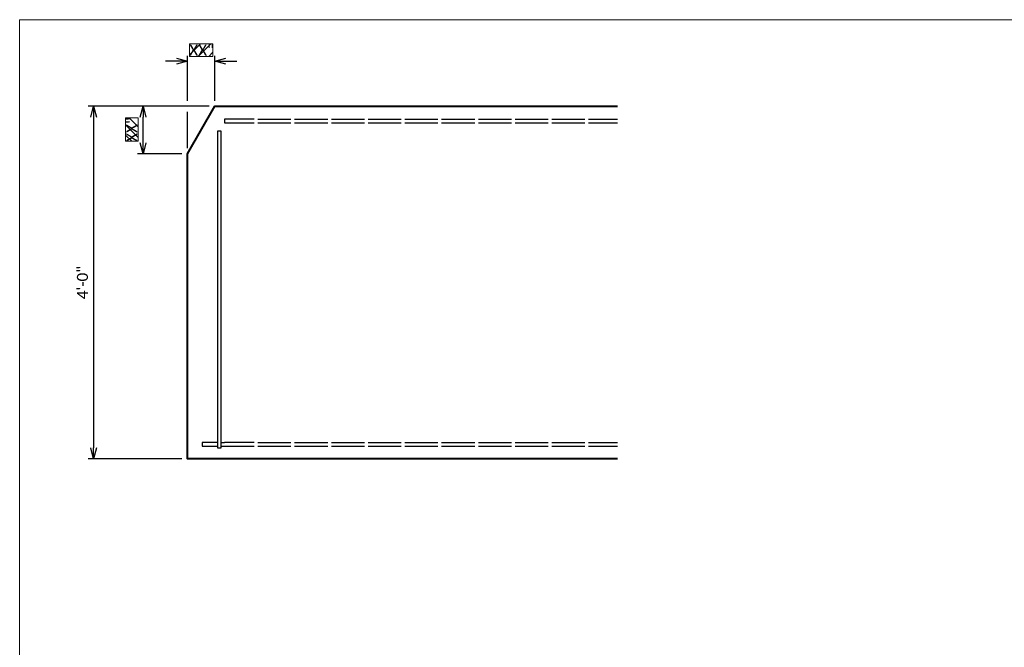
# Model space of a CAD drawing. Extents: x 23 to 1532, y 6 to 258.
# Tile 4 of 15: x 23 to 156, y 173 to 258. Entities that reach past the tile are written whole.
import ezdxf
from ezdxf.enums import TextEntityAlignment as Align

# ---------------------------------------------------------------- set-up
doc = ezdxf.new("R2010")
doc.units = 0
doc.header["$MEASUREMENT"] = 0
doc.layers.add('B_ANNO_DESIGN_NOTES', color=1, linetype='Continuous', lineweight=18, true_color=0xff0000)
for name, color, linetype, lineweight in [('B_ANNO_DIM', 7, 'Continuous', 18), ('B_CONC_GIRD', 50, 'Continuous', 40), ('B_REBAR', 5, 'Continuous', 25)]:
    doc.layers.add(name, color=color, linetype=linetype, lineweight=lineweight)
doc.layers.add('B_ANNO_NOPLOT', color=47, linetype='Continuous', lineweight=18, plot=False)
doc.styles.add('Annotative', font='calibri.ttf', dxfattribs={"height": 0.0625})
doc.styles.get("Standard").update_dxf_attribs({"font": 'calibri.ttf'})
doc.dimstyles.new('Annotative', dxfattribs={"dimscale": 0, "dimtxt": 0.0625, "dimasz": 0.0625, "dimexe": 0.03125, "dimexo": 0.03125, "dimgap": 0.03125, "dimtad": 1, "dimdec": 3, "dimzin": 3, "dimdsep": 46, "dimlunit": 4, "dimtxsty": 'Standard', "dimblk": 'OPEN30', "dimcen": 0.03125, "dimaunit": 1, "dimadec": 0, "dimazin": 3, "dimtfac": 0.75, "dimtdec": 3, "dimtofl": 0, "dimtmove": 0, "dimatfit": 3, "dimldrblk": 'OPEN30', "dimfxl": 1, "dimtfill": 1, "dimfrac": 1, "dimtolj": 1, "dimtzin": 0, "dimarcsym": 0})

# ---------------------------------------------------------------- blocks, each defined once
blk = doc.blocks.new('_Open30')
at = {"color": 0, "linetype": 'ByBlock', "lineweight": -2}
for p, q in [((-1, 0.268), (0, 0)), ((0, 0), (-1, -0.268)), ((0, 0), (-1, 0))]:
    blk.add_line(p, q, dxfattribs=at)
blk = doc.blocks.new('*D100')
at = {"layer": 'B_ANNO_DIM', "color": 0, "lineweight": -2, "transparency": 16777216}
for p, q in [((22.08, 240.23), (9.32, 240.23)), ((10.07, 238.73), (10.07, 193.73)), ((22.08, 192.23), (9.32, 192.23))]:
    blk.add_line(p, q, dxfattribs=at)
at = {"layer": 'Defpoints', "color": 0, "transparency": 16777216}
for p in [(22.83, 240.23), (10.07, 192.23), (22.83, 192.23)]:
    blk.add_point(p, dxfattribs=at)
at = {"layer": 'B_ANNO_DIM', "color": 0, "lineweight": -2, "transparency": 16777216, "xscale": 1.5, "yscale": 1.5, "zscale": 1.5}
for p, rotation in [((10.07, 240.23), 90), ((10.07, 192.23), 270)]:
    blk.add_blockref('_Open30', p, dxfattribs=dict(at, rotation=rotation))
at = {"layer": 'B_ANNO_DIM', "color": 0, "transparency": 16777216, "insert": (8.55, 216.23), "char_height": 1.5, "attachment_point": 5, "rotation": 90, "bg_fill": 3, "box_fill_scale": 1.25, "bg_fill_color": 256, "bg_fill_true_color": 13158600, "bg_fill_transparency": 0}
blk.add_mtext('\\A1;4\'-0"', dxfattribs=at)
blk = doc.blocks.new('*D104')
at = {"layer": 'B_ANNO_DIM', "color": 0, "lineweight": -2, "transparency": 16777216}
for p, q in [((25.81, 240.23), (16.04, 240.23)), ((16.79, 235.25), (16.79, 238.73)), ((22.08, 233.75), (16.04, 233.75))]:
    blk.add_line(p, q, dxfattribs=at)
at = {"layer": 'Defpoints', "color": 0, "transparency": 16777216}
for p in [(16.79, 240.23), (26.56, 240.23), (22.83, 233.75)]:
    blk.add_point(p, dxfattribs=at)
at = {"layer": 'B_ANNO_DIM', "color": 0, "lineweight": -2, "transparency": 16777216, "xscale": 1.5, "yscale": 1.5, "zscale": 1.5}
for p, rotation in [((16.79, 240.23), 90), ((16.79, 233.75), 270)]:
    blk.add_blockref('_Open30', p, dxfattribs=dict(at, rotation=rotation))
blk = doc.blocks.new('*D102')
at = {"layer": 'B_ANNO_DIM', "color": 0, "lineweight": -2, "transparency": 16777216}
for p, q in [((22.83, 240.98), (22.83, 247.1)), ((26.56, 240.98), (26.56, 247.1)), ((21.33, 246.35), (19.83, 246.35)), ((28.06, 246.35), (29.56, 246.35)), ((22.83, 234.5), (22.83, 239.48))]:
    blk.add_line(p, q, dxfattribs=at)
at = {"layer": 'Defpoints', "color": 0, "transparency": 16777216}
for p in [(26.56, 246.35), (26.56, 240.23), (22.83, 233.75)]:
    blk.add_point(p, dxfattribs=at)
at = {"layer": 'B_ANNO_DIM', "color": 0, "lineweight": -2, "transparency": 16777216, "xscale": 1.5, "yscale": 1.5, "zscale": 1.5}
blk.add_blockref('_Open30', (22.83, 246.35), dxfattribs=at)
at = {"layer": 'B_ANNO_DIM', "color": 0, "lineweight": -2, "transparency": 16777216, "xscale": 1.5, "yscale": 1.5, "zscale": 1.5, "rotation": 180}
blk.add_blockref('_Open30', (26.56, 246.35), dxfattribs=at)
blk = doc.blocks.new('*U37')
at = {"layer": 'B_REBAR'}
for p, q in [((2.59, 0.25), (3.03, 0.25)), ((7.09, 0.25), (3.03, 0.25)), ((7.59, 0.25), (12.09, 0.25)), ((12.59, 0.25), (17.09, 0.25)), ((17.59, 0.25), (22.09, 0.25)), ((22.59, 0.25), (27.09, 0.25)), ((27.59, 0.25), (32.09, 0.25)), ((32.59, 0.25), (37.09, 0.25)), ((37.59, 0.25), (42.09, 0.25)), ((42.59, 0.25), (47.09, 0.25)), ((47.59, 0.25), (52.09, 0.25)), ((52.59, 0.25), (56.54, 0.25)), ((2.59, -0.25), (3.03, -0.25)), ((3.03, -0.25), (7.09, -0.25)), ((7.59, -0.25), (12.09, -0.25)), ((12.59, -0.25), (17.09, -0.25)), ((17.59, -0.25), (22.09, -0.25)), ((22.59, -0.25), (27.09, -0.25)), ((27.59, -0.25), (32.09, -0.25)), ((32.59, -0.25), (37.09, -0.25)), ((37.59, -0.25), (42.09, -0.25)), ((42.59, -0.25), (47.09, -0.25)), ((47.59, -0.25), (52.09, -0.25)), ((52.59, -0.25), (56.54, -0.25))]:
    blk.add_line(p, q, dxfattribs=at)
blk.add_lwpolyline([(2.09, 0.25), (0, 0.25), (0, -0.25), (2.09, -0.25)], dxfattribs=at)
blk = doc.blocks.new('*U27')
at = {"layer": 'B_REBAR'}
for p, q in [((7.09, 0.25), (3.03, 0.25)), ((3.03, 0.25), (3.03, -0.25)), ((7.59, 0.25), (12.09, 0.25)), ((12.59, 0.25), (17.09, 0.25)), ((17.59, 0.25), (22.09, 0.25)), ((22.59, 0.25), (27.09, 0.25)), ((27.59, 0.25), (32.09, 0.25)), ((32.59, 0.25), (37.09, 0.25)), ((37.59, 0.25), (42.09, 0.25)), ((42.59, 0.25), (47.09, 0.25)), ((47.59, 0.25), (52.09, 0.25)), ((52.59, 0.25), (56.54, 0.25)), ((3.03, -0.25), (7.09, -0.25)), ((7.59, -0.25), (12.09, -0.25)), ((12.59, -0.25), (17.09, -0.25)), ((17.59, -0.25), (22.09, -0.25)), ((22.59, -0.25), (27.09, -0.25)), ((27.59, -0.25), (32.09, -0.25)), ((32.59, -0.25), (37.09, -0.25)), ((37.59, -0.25), (42.09, -0.25)), ((42.59, -0.25), (47.09, -0.25)), ((47.59, -0.25), (52.09, -0.25)), ((52.59, -0.25), (56.54, -0.25))]:
    blk.add_line(p, q, dxfattribs=at)
blk = doc.blocks.new('*U28')
at = {"layer": 'B_REBAR'}
blk.add_line((-0.25, 1.89), (0.25, 1.89), dxfattribs=at)
blk.add_lwpolyline([(0.25, 1.89), (0.25, 45), (-0.25, 45), (-0.25, 1.89)], dxfattribs=at)
blk = doc.blocks.new('*U99')
at = {"layer": 'B_ANNO_DESIGN_NOTES'}
h = blk.add_hatch(dxfattribs=at)
h.set_pattern_fill('ANSI31', color=256, scale=8)
h.set_pattern_definition([(45, (14.2892, 228.9746), (-0.707107, 0.707107), [])])
h.paths.add_polyline_path([(23.0949, 248.7197), (26.2785, 248.7197), (26.2785, 247.0104), (23.0949, 247.0104)])
at = {"layer": 'B_ANNO_DESIGN_NOTES', "elevation": 1.6845}
blk.add_lwpolyline([(23.0949, 248.7197), (26.2785, 248.7197), (26.2785, 247.0104), (23.0949, 247.0104)], close=True, dxfattribs=at)
for name, p in [('*U27', (24.8307, 238.2262, 0.8422)), ('*U37', (24.8307, 194.2262, 0.8422))]:
    blk.add_blockref(name, p)
at = {"rotation": 180}
blk.add_blockref('*U28', (27.1697, 238.7261, 0.8422), dxfattribs=at)
at = {"layer": 'B_ANNO_DIM', "style": 'Annotative'}
blk.add_attdef('LHFH', text='', height=1.5, dxfattribs=at).set_placement((24.7565, 247.865, 1.6845), align=Align.MIDDLE_CENTER)
at = {"layer": 'B_ANNO_DIM'}
dim = blk.add_linear_dim(base=(10.0671, 192.2263, 0.8422), p1=(22.8307, 240.2261, 0.8422), p2=(22.8307, 192.2263, 0.8422), angle=90, dimstyle='Annotative', dxfattribs=at)
dim.commit()
dim.dimension.update_dxf_attribs({"geometry": '*D100', "text_midpoint": (10.0671, 216.2262, 0.8422), "dimtype": 160})
at = {"layer": 'B_ANNO_DESIGN_NOTES'}
h = blk.add_hatch(dxfattribs=at)
h.set_pattern_fill('ANSI31', color=256, scale=8, angle=90)
h.set_pattern_definition([(135, (34.1658, 226.6545), (-0.707107, -0.707107), [])])
h.paths.add_polyline_path([(14.4207, 235.4601), (14.4207, 238.6438), (16.13, 238.6438), (16.13, 235.4601)])
at = {"layer": 'B_ANNO_DESIGN_NOTES', "elevation": 0.8422}
blk.add_lwpolyline([(14.4207, 235.4601), (14.4207, 238.6438), (16.13, 238.6438), (16.13, 235.4601)], close=True, dxfattribs=at)
at = {"layer": 'B_ANNO_NOPLOT', "flags": 128}
blk.add_lwpolyline([(0, 0), (0, 252), (323.9277, 252), (323.9277, 238.8552), (378, 238.8552), (378, 40.4996), (316.5708, 40.4996), (316.5708, 0)], close=True, dxfattribs=at)
at = {"layer": 'B_CONC_GIRD', "elevation": 0.8422}
blk.add_lwpolyline([(81.3679, 192.2263), (22.8307, 192.2263), (22.8307, 233.7542), (26.5633, 240.2261), (81.3679, 240.2261)], dxfattribs=at)
at = {"layer": 'B_ANNO_DIM', "style": 'Annotative'}
blk.add_attdef('LHFV', text='', height=1.5, rotation=90, dxfattribs=at).set_placement((15.2753, 237.052, 1.6845), align=Align.MIDDLE_CENTER)
at = {"layer": 'B_ANNO_DIM'}
dim = blk.add_linear_dim(base=(26.5587, 246.3466, 0.8422), p1=(22.8307, 233.7542, 0.8422), p2=(26.5587, 240.2261, 0.8422), text=' ', dimstyle='Annotative', dxfattribs=at)
dim.commit()
dim.dimension.update_dxf_attribs({"geometry": '*D102', "text_midpoint": (24.6947, 246.3466, 0.8422), "dimtype": 160})
dim = blk.add_linear_dim(base=(16.7938, 240.2261, 0.8422), p1=(22.8307, 233.7542, 0.8422), p2=(26.5633, 240.2261, 0.8422), angle=90, text=' ', dimstyle='Annotative', dxfattribs=at)
dim.commit()
dim.dimension.update_dxf_attribs({"geometry": '*D104', "text_midpoint": (16.7938, 236.9901, 0.8422), "dimtype": 160})

msp = doc.modelspace()

# ---------------------------------------------------------------- block references
msp.add_blockref('*U99', (22.5, 6)).add_auto_attribs({'LHFV': 'XX"', 'LHFH': 'XX"'})

doc.saveas('drawing.dxf')
